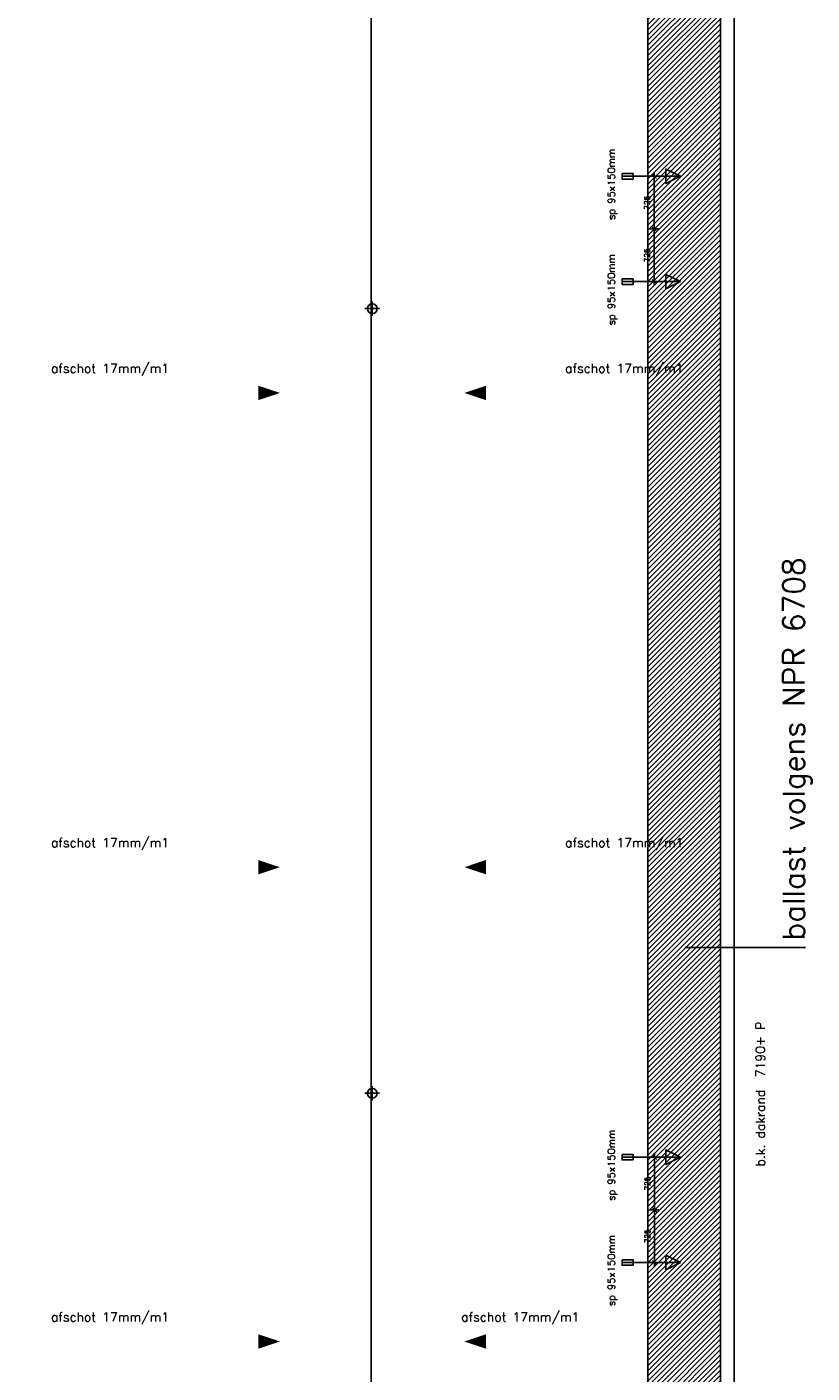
# Model space of a CAD drawing. Extents: x 7198 to 172353, y -998 to 131648.
# Tile 36 of 66: x 40728 to 51540, y 48400 to 66928. Entities that reach past the tile are written whole.
import ezdxf

# ---------------------------------------------------------------- set-up
doc = ezdxf.new("R2010")
doc.units = 0
doc.header["$LTSCALE"] = 50
doc.header["$MEASUREMENT"] = 0
doc.header["$PDSIZE"] = -1
doc.linetypes.add('HIDDEN2', pattern=[0.1875, 0.125, -0.0625])
doc.layers.get('0').update_dxf_attribs({"linetype": 'CONTINUOUS'})
doc.layers.get('DEFPOINTS').update_dxf_attribs({"linetype": 'CONTINUOUS'})
for name, color, linetype in [('A--L02-A3-_LOGO', 3, 'CONTINUOUS'), ('A--L21A4_BUITENWAND', 4, 'CONTINUOUS'), ('A--L22AC1_BINNENWAND', 1, 'HIDDEN2'), ('A--L27-A2-_DAKEN', 2, 'CONTINUOUS'), ('A--L27A1_DAKEN', 1, 'CONTINUOUS'), ('A--L52--', 7, 'CONTINUOUS'), ('A--L52--_F123-', 7, 'CONTINUOUS'), ('A--M$1A-_F123-', 1, 'CONTINUOUS'), ('A--T$1A-25_TEKST', 2, 'CONTINUOUS'), ('A--T01A-25_TEKST', 2, 'CONTINUOUS')]:
    doc.layers.add(name, color=color, linetype=linetype)
doc.styles.add('ALFA-0_25', font='ROMANS')
doc.styles.add('B-01', font='SIMPLEX.SHX', dxfattribs={"width": 0.8, "height": 4.5})
doc.styles.add('HIEMSTRA', font='romans.shx')
doc.dimstyles.new('STANDARD$0', dxfattribs={"dimscale": 50, "dimtxt": 2.5, "dimasz": 2, "dimexe": 2, "dimexo": 0, "dimgap": 2, "dimtad": 1, "dimdec": 0, "dimzin": 0, "dimdsep": 46, "dimtxsty": 'ALFA-0_25', "dimblk1": 'OBLIQUE', "dimblk2": 'OBLIQUE', "dimsah": 1, "dimcen": -3, "dimdle": 2, "dimclrd": 1, "dimclre": 1, "dimclrt": 2, "dimadec": 0, "dimazin": 0, "dimtfac": 0.666667, "dimtofl": 0, "dimtmove": 2, "dimatfit": 3, "dimldrblk": 'OBLIQUE', "dimfxl": 1, "dimtvp": 0.833333, "dimtolj": 1, "dimtzin": 0, "dimarcsym": 0})

# ---------------------------------------------------------------- blocks, each defined once
blk = doc.blocks.new('SPUWER01')
at = {"layer": 'A--L27-A2-_DAKEN'}
blk.add_line((-75, 0), (728, 0), dxfattribs=at)
for points in [[(-75, 38), (-75, -38), (75, -38), (75, 38)], [(728, 0), (728, 0), (528, 100), (528, -100)]]:
    blk.add_lwpolyline(points, close=True, dxfattribs=at)
at = {"layer": 'A--T$1A-25_TEKST', "style": 'B-01'}
blk.add_text('sp 95x150mm', height=100, rotation=90.0175, dxfattribs=at).set_placement((-174, -601))
blk = doc.blocks.new('_OBLIQUE')
at = {"color": 0, "linetype": 'ByBlock'}
blk.add_line((-0.5, -0.5), (0.5, 0.5), dxfattribs=at)
blk = doc.blocks.new('*D499')
at = {"layer": 'A--M$1A-_F123-', "color": 1, "lineweight": -2, "transparency": 16777216}
for p, q in [((49310, 51372), (49431, 51372)), ((49371, 50587), (49371, 51432)), ((49310, 50647), (49431, 50647))]:
    blk.add_line(p, q, dxfattribs=at)
at = {"layer": 'DEFPOINTS', "color": 0, "transparency": 16777216}
for p in [(49310, 51372), (49371, 51372), (49310, 50647)]:
    blk.add_point(p, dxfattribs=at)
at = {"layer": 'A--M$1A-_F123-', "color": 1, "lineweight": -2, "transparency": 16777216, "xscale": 60, "yscale": 60, "zscale": 60}
for p, rotation in [((49371, 51372), 90), ((49371, 50647), 270)]:
    blk.add_blockref('_OBLIQUE', p, dxfattribs=dict(at, rotation=rotation))
at = {"layer": 'A--M$1A-_F123-', "color": 2, "transparency": 16777216, "insert": (49273, 51009), "char_height": 75, "attachment_point": 5, "rotation": 90, "style": 'ALFA-0_25'}
blk.add_mtext('\\A1;725', dxfattribs=at)
blk = doc.blocks.new('*D500')
at = {"layer": 'A--M$1A-_F123-', "color": 1, "lineweight": -2, "transparency": 16777216}
for p, q in [((49310, 50647), (49431, 50647)), ((49371, 49862), (49371, 50707)), ((49310, 49922), (49431, 49922))]:
    blk.add_line(p, q, dxfattribs=at)
at = {"layer": 'DEFPOINTS', "color": 0, "transparency": 16777216}
for p in [(49310, 50647), (49371, 50647), (49310, 49922)]:
    blk.add_point(p, dxfattribs=at)
at = {"layer": 'A--M$1A-_F123-', "color": 1, "lineweight": -2, "transparency": 16777216, "xscale": 60, "yscale": 60, "zscale": 60}
for p, rotation in [((49371, 50647), 90), ((49371, 49922), 270)]:
    blk.add_blockref('_OBLIQUE', p, dxfattribs=dict(at, rotation=rotation))
at = {"layer": 'A--M$1A-_F123-', "color": 2, "transparency": 16777216, "insert": (49273, 50284), "char_height": 75, "attachment_point": 5, "rotation": 90, "style": 'ALFA-0_25'}
blk.add_mtext('\\A1;725', dxfattribs=at)
blk = doc.blocks.new('*D501')
at = {"layer": 'A--M$1A-_F123-', "color": 1, "lineweight": -2, "transparency": 16777216}
for p, q in [((49305, 64872), (49426, 64872)), ((49366, 64087), (49366, 64932)), ((49305, 64147), (49426, 64147))]:
    blk.add_line(p, q, dxfattribs=at)
at = {"layer": 'DEFPOINTS', "color": 0, "transparency": 16777216}
for p in [(49305, 64872), (49366, 64872), (49305, 64147)]:
    blk.add_point(p, dxfattribs=at)
at = {"layer": 'A--M$1A-_F123-', "color": 1, "lineweight": -2, "transparency": 16777216, "xscale": 60, "yscale": 60, "zscale": 60}
for p, rotation in [((49366, 64872), 90), ((49366, 64147), 270)]:
    blk.add_blockref('_OBLIQUE', p, dxfattribs=dict(at, rotation=rotation))
at = {"layer": 'A--M$1A-_F123-', "color": 2, "transparency": 16777216, "insert": (49268, 64509), "char_height": 75, "attachment_point": 5, "rotation": 90, "style": 'ALFA-0_25'}
blk.add_mtext('\\A1;725', dxfattribs=at)
blk = doc.blocks.new('*D502')
at = {"layer": 'A--M$1A-_F123-', "color": 1, "lineweight": -2, "transparency": 16777216}
for p, q in [((49305, 64147), (49426, 64147)), ((49366, 63362), (49366, 64207)), ((49305, 63422), (49426, 63422))]:
    blk.add_line(p, q, dxfattribs=at)
at = {"layer": 'DEFPOINTS', "color": 0, "transparency": 16777216}
for p in [(49305, 64147), (49366, 64147), (49305, 63422)]:
    blk.add_point(p, dxfattribs=at)
at = {"layer": 'A--M$1A-_F123-', "color": 1, "lineweight": -2, "transparency": 16777216, "xscale": 60, "yscale": 60, "zscale": 60}
for p, rotation in [((49366, 64147), 90), ((49366, 63422), 270)]:
    blk.add_blockref('_OBLIQUE', p, dxfattribs=dict(at, rotation=rotation))
at = {"layer": 'A--M$1A-_F123-', "color": 2, "transparency": 16777216, "insert": (49268, 63784), "char_height": 75, "attachment_point": 5, "rotation": 90, "style": 'ALFA-0_25'}
blk.add_mtext('\\A1;725', dxfattribs=at)
blk = doc.blocks.new('S050003-')
at = {"layer": 'A--L52--_F123-', "color": 1, "linetype": 'Continuous'}
for points in [[(0, 0), (2, 0)], [(1, 1), (1, -1)]]:
    blk.add_lwpolyline(points, dxfattribs=at)
blk.add_lwpolyline([(0.33, 0, 1), (1.67, 0, 1)], format="xyb", close=True, dxfattribs=at)

msp = doc.modelspace()

# ---------------------------------------------------------------- hatches: boundary and pattern name
at = {"layer": 'A--L02-A3-_LOGO'}
h = msp.add_hatch(dxfattribs=at)
h.set_pattern_fill('ALFALINE', color=1, scale=50, style=0)
h.set_pattern_definition([(45, (0, 0), (-35.35534, 35.35534), [])])
h.paths.add_polyline_path([(41672.8, 92453.4), (41671.1, 91422.1), (49280.1, 89388.2), (49280.1, 45782.7), (50280.1, 45782.7), (50280.1, 90149.5)])

# ---------------------------------------------------------------- linework, layer by layer
at = {"layer": 'A--L21A4_BUITENWAND', "linetype": 'Continuous'}
msp.add_line((50468.1, 90301.5), (50468.1, 45636.2), dxfattribs=at)
at = {"layer": 'A--L21A4_BUITENWAND', "color": 2, "linetype": 'Continuous'}
msp.add_line((50280.1, 90149.5), (50280.1, 45782.7), dxfattribs=at)
at = {"layer": 'A--L27A1_DAKEN'}
for p, q in [((45468.1, 86484.2), (45468.1, 47862)), ((51451.7, 54256.6), (49787.4, 54256.6))]:
    msp.add_line(p, q, dxfattribs=at)
msp.add_lwpolyline([(41672.8, 92453.4), (41671.1, 91422.1), (49280.1, 89388.2), (49280.1, 45782.7), (50280.1, 45782.7), (50280.1, 90149.5)], close=True, dxfattribs=at)
for points in [[(40827.7, 61890.7, 0, 0, 0), (44212.6, 61890.7, 0, 200, 0), (43912.6, 61890.7, 0, 0, 0)], [(50136.4, 61890.7, 0, 0, 0), (46751.5, 61890.7, 0, 200, 0), (47051.5, 61890.7, 0, 0, 0)], [(40827.7, 55362.6, 0, 0, 0), (44212.6, 55362.6, 0, 200, 0), (43912.6, 55362.6, 0, 0, 0)], [(50136.4, 55362.6, 0, 0, 0), (46751.5, 55362.6, 0, 200, 0), (47051.5, 55362.6, 0, 0, 0)], [(40827.7, 48834.5, 0, 0, 0), (44212.6, 48834.5, 0, 200, 0), (43912.6, 48834.5, 0, 0, 0)], [(50136.4, 48834.5, 0, 0, 0), (46751.5, 48834.5, 0, 200, 0), (47051.5, 48834.5, 0, 0, 0)]]:
    msp.add_lwpolyline(points, format="xyseb", dxfattribs=at)

# ---------------------------------------------------------------- block references
at = {"layer": 'A--L22AC1_BINNENWAND'}
for p in [(48999.4, 64871.9), (48999.4, 63421.9), (48999.4, 51371.9), (48999.4, 49921.9)]:
    msp.add_blockref('SPUWER01', p, dxfattribs=at)
at = {"layer": 'A--L52--', "xscale": 100, "yscale": 100, "zscale": 100}
for p in [(45383.2, 63050.3), (45382.4, 52250.6)]:
    msp.add_blockref('S050003-', p, dxfattribs=at)

# ---------------------------------------------------------------- texts
at = {"layer": 'A--T01A-25_TEKST', "style": 'HIEMSTRA'}
for p in [(41057.6, 62167.1), (48138.6, 62167.1), (41057.6, 55639), (48138.6, 55639), (41057.6, 49110.9), (46707.4, 49110.9)]:
    msp.add_text('afschot 17mm/m1', height=125, dxfattribs=at).set_placement(p)
at = {"layer": 'A--T01A-25_TEKST', "color": 4, "style": 'HIEMSTRA'}
msp.add_text('ballast volgens NPR 6708', height=300, rotation=90, dxfattribs=at).set_placement((51437.9, 54354.8))
at = {"layer": 'A--T01A-25_TEKST', "style": 'HIEMSTRA'}
msp.add_text('b.k. dakrand  7190+ P', height=125, rotation=90, dxfattribs=at).set_placement((50889.6, 51245.4))

# ---------------------------------------------------------------- dimensions: what is measured, and where the dimension line sits
at = {"layer": 'A--M$1A-_F123-'}
for base, p1, p2, picture, middle in [((49365.9, 64871.9), (49305.1, 64146.9), (49305.1, 64871.9), '*D501', (49268.4, 64509.4)), ((49365.9, 64146.9), (49305.1, 63421.9), (49305.1, 64146.9), '*D502', (49268.4, 63784.4)), ((49370.9, 51371.9), (49310.1, 50646.9), (49310.1, 51371.9), '*D499', (49273.4, 51009.4)), ((49370.9, 50646.9), (49310.1, 49921.9), (49310.1, 50646.9), '*D500', (49273.4, 50284.4))]:
    dim = msp.add_linear_dim(base=base, p1=p1, p2=p2, angle=90, dimstyle='STANDARD$0', override={"dimscale": 30}, dxfattribs=at)
    dim.commit()
    dim.dimension.update_dxf_attribs({"geometry": picture, "text_midpoint": middle})

doc.saveas('drawing.dxf')
